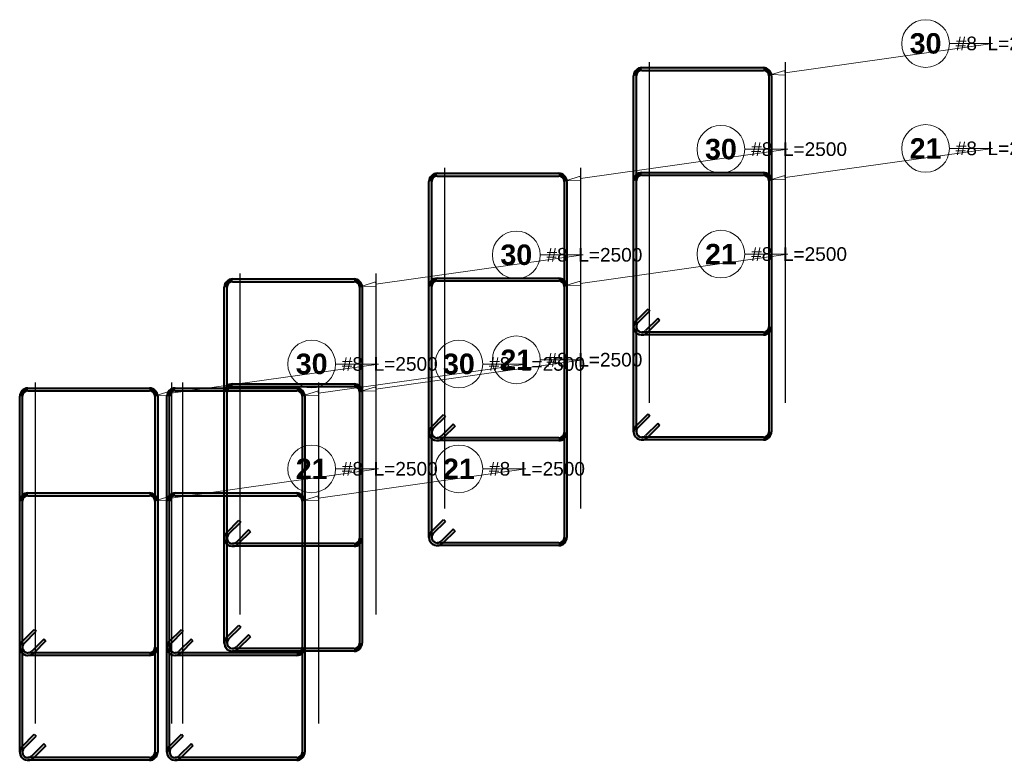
# Model space of a CAD drawing. Extents: x 40861 to 114399, y -71497 to -5875.
# Tile 44 of 45: x 108662 to 111549, y -8047 to -5875. Entities that reach past the tile are written whole.
import ezdxf

# ---------------------------------------------------------------- set-up
doc = ezdxf.new("R2010")
doc.units = 0
doc.header["$LTSCALE"] = 10
doc.header["$MEASUREMENT"] = 0
doc.layers.add('RCAD_kształt pręta', color=7, linetype='Continuous')
doc.layers.add('RCAD_opis kształtu pręta', color=7, linetype='Continuous')
doc.styles.add('style1', font='arial.ttf')
doc.styles.add('style3', font='arialbd.ttf')

msp = doc.modelspace()

# ---------------------------------------------------------------- hatches: boundary and pattern name
at = {"layer": 'RCAD_kształt pręta', "lineweight": 40, "true_color": 0x919191}
h = msp.add_hatch(color=252, dxfattribs=at)
edge = h.paths.add_edge_path(flags=0)
edge.add_line((110485.86909, -6015.2342), (110485.86909, -6023.2342))
edge.add_arc((110485.86909, -6039.2342), 16, 90, 180)
edge.add_line((110469.86909, -6039.2342), (110461.86909, -6039.2342))
edge.add_arc((110485.86909, -6039.2342), 24, 450, 540, ccw=False)
for points in [[(110485.86909, -6023.2342), (110485.86909, -6015.2342), (110842.4124, -6015.2342), (110842.4124, -6023.2342)], [(110469.86909, -6775.40975), (110461.86909, -6775.40975), (110461.86909, -6039.2342), (110469.86909, -6039.2342)], [(110858.4124, -6039.2342), (110866.4124, -6039.2342), (110866.4124, -6775.40975), (110858.4124, -6775.40975)], [(109869.86909, -7085.40975), (109861.86909, -7085.40975), (109861.86909, -6349.2342), (109869.86909, -6349.2342)], [(109885.86909, -6333.2342), (109885.86909, -6325.2342), (110242.4124, -6325.2342), (110242.4124, -6333.2342)], [(110258.4124, -6349.2342), (110266.4124, -6349.2342), (110266.4124, -7085.40975), (110258.4124, -7085.40975)], [(110469.86909, -7083.09808), (110461.86909, -7083.09808), (110461.86909, -6346.92253), (110469.86909, -6346.92253)], [(110485.86909, -6330.92253), (110485.86909, -6322.92253), (110842.4124, -6322.92253), (110842.4124, -6330.92253)], [(110858.4124, -6346.92253), (110866.4124, -6346.92253), (110866.4124, -7083.09808), (110858.4124, -7083.09808)], [(109285.86909, -6643.2342), (109285.86909, -6635.2342), (109642.4124, -6635.2342), (109642.4124, -6643.2342)], [(109885.86909, -6640.92253), (109885.86909, -6632.92253), (110242.4124, -6632.92253), (110242.4124, -6640.92253)], [(109269.86909, -7395.40975), (109261.86909, -7395.40975), (109261.86909, -6659.2342), (109269.86909, -6659.2342)], [(109658.4124, -6659.2342), (109666.4124, -6659.2342), (109666.4124, -7395.40975), (109658.4124, -7395.40975)], [(109869.86909, -7393.09808), (109861.86909, -7393.09808), (109861.86909, -6656.92253), (109869.86909, -6656.92253)], [(110258.4124, -6656.92253), (110266.4124, -6656.92253), (110266.4124, -7393.09808), (110258.4124, -7393.09808)], [(110474.55538, -6764.09604), (110468.89853, -6758.43919), (110504.25387, -6723.08385), (110509.91072, -6728.7407)], [(110532.53814, -6751.36812), (110538.19499, -6757.02497), (110502.83965, -6792.38031), (110497.1828, -6786.72346)], [(110842.4124, -6791.40975), (110842.4124, -6799.40975), (110485.86909, -6799.40975), (110485.86909, -6791.40975)], [(108685.86909, -6963.2342), (108685.86909, -6955.2342), (109042.4124, -6955.2342), (109042.4124, -6963.2342)], [(109117.57173, -6963.2342), (109117.57173, -6955.2342), (109474.11504, -6955.2342), (109474.11504, -6963.2342)], [(109285.86909, -6950.92253), (109285.86909, -6942.92253), (109642.4124, -6942.92253), (109642.4124, -6950.92253)], [(108669.86909, -7715.40975), (108661.86909, -7715.40975), (108661.86909, -6979.2342), (108669.86909, -6979.2342)], [(109058.4124, -6979.2342), (109066.4124, -6979.2342), (109066.4124, -7715.40975), (109058.4124, -7715.40975)], [(109101.57173, -7715.40975), (109093.57173, -7715.40975), (109093.57173, -6979.2342), (109101.57173, -6979.2342)], [(109269.86909, -7703.09808), (109261.86909, -7703.09808), (109261.86909, -6966.92253), (109269.86909, -6966.92253)], [(109490.11504, -6979.2342), (109498.11504, -6979.2342), (109498.11504, -7715.40975), (109490.11504, -7715.40975)], [(109658.4124, -6966.92253), (109666.4124, -6966.92253), (109666.4124, -7703.09808), (109658.4124, -7703.09808)], [(109874.55538, -7074.09604), (109868.89853, -7068.43919), (109904.25387, -7033.08385), (109909.91072, -7038.7407)], [(110474.55538, -7071.78437), (110468.89853, -7066.12752), (110504.25387, -7030.77218), (110509.91072, -7036.42903)], [(109932.53814, -7061.36812), (109938.19499, -7067.02497), (109902.83965, -7102.38031), (109897.1828, -7096.72346)], [(110532.53814, -7059.05645), (110538.19499, -7064.7133), (110502.83965, -7100.06864), (110497.1828, -7094.41179)], [(110242.4124, -7101.40975), (110242.4124, -7109.40975), (109885.86909, -7109.40975), (109885.86909, -7101.40975)], [(110842.4124, -7099.09808), (110842.4124, -7107.09808), (110485.86909, -7107.09808), (110485.86909, -7099.09808)], [(108685.86909, -7270.92253), (108685.86909, -7262.92253), (109042.4124, -7262.92253), (109042.4124, -7270.92253)], [(109117.57173, -7270.92253), (109117.57173, -7262.92253), (109474.11504, -7262.92253), (109474.11504, -7270.92253)], [(108669.86909, -8023.09808), (108661.86909, -8023.09808), (108661.86909, -7286.92253), (108669.86909, -7286.92253)], [(109058.4124, -7286.92253), (109066.4124, -7286.92253), (109066.4124, -8023.09808), (109058.4124, -8023.09808)], [(109101.57173, -8023.09808), (109093.57173, -8023.09808), (109093.57173, -7286.92253), (109101.57173, -7286.92253)], [(109490.11504, -7286.92253), (109498.11504, -7286.92253), (109498.11504, -8023.09808), (109490.11504, -8023.09808)], [(109274.55538, -7384.09604), (109268.89853, -7378.43919), (109304.25387, -7343.08385), (109309.91072, -7348.7407)], [(109874.55538, -7381.78437), (109868.89853, -7376.12752), (109904.25387, -7340.77218), (109909.91072, -7346.42903)], [(109332.53814, -7371.36812), (109338.19499, -7377.02497), (109302.83965, -7412.38031), (109297.1828, -7406.72346)], [(109932.53814, -7369.05645), (109938.19499, -7374.7133), (109902.83965, -7410.06864), (109897.1828, -7404.41179)], [(109642.4124, -7411.40975), (109642.4124, -7419.40975), (109285.86909, -7419.40975), (109285.86909, -7411.40975)], [(110242.4124, -7409.09808), (110242.4124, -7417.09808), (109885.86909, -7417.09808), (109885.86909, -7409.09808)], [(108674.55538, -7704.09604), (108668.89853, -7698.43919), (108704.25387, -7663.08385), (108709.91072, -7668.7407)], [(109106.25802, -7704.09604), (109100.60117, -7698.43919), (109135.95651, -7663.08385), (109141.61336, -7668.7407)], [(109274.55538, -7691.78437), (109268.89853, -7686.12752), (109304.25387, -7650.77218), (109309.91072, -7656.42903)], [(109332.53814, -7679.05645), (109338.19499, -7684.7133), (109302.83965, -7720.06864), (109297.1828, -7714.41179)], [(108732.53814, -7691.36812), (108738.19499, -7697.02497), (108702.83965, -7732.38031), (108697.1828, -7726.72346)], [(109164.24078, -7691.36812), (109169.89763, -7697.02497), (109134.54229, -7732.38031), (109128.88544, -7726.72346)], [(109042.4124, -7731.40975), (109042.4124, -7739.40975), (108685.86909, -7739.40975), (108685.86909, -7731.40975)], [(109474.11504, -7731.40975), (109474.11504, -7739.40975), (109117.57173, -7739.40975), (109117.57173, -7731.40975)], [(109642.4124, -7719.09808), (109642.4124, -7727.09808), (109285.86909, -7727.09808), (109285.86909, -7719.09808)], [(108674.55538, -8011.78437), (108668.89853, -8006.12752), (108704.25387, -7970.77218), (108709.91072, -7976.42903)], [(109106.25802, -8011.78437), (109100.60117, -8006.12752), (109135.95651, -7970.77218), (109141.61336, -7976.42903)], [(108732.53814, -7999.05645), (108738.19499, -8004.7133), (108702.83965, -8040.06864), (108697.1828, -8034.41179)], [(109164.24078, -7999.05645), (109169.89763, -8004.7133), (109134.54229, -8040.06864), (109128.88544, -8034.41179)], [(109042.4124, -8039.09808), (109042.4124, -8047.09808), (108685.86909, -8047.09808), (108685.86909, -8039.09808)], [(109474.11504, -8039.09808), (109474.11504, -8047.09808), (109117.57173, -8047.09808), (109117.57173, -8039.09808)]]:
    msp.add_hatch(color=252, dxfattribs=at).paths.add_polyline_path(points, flags=0)
h = msp.add_hatch(color=252, dxfattribs=at)
edge = h.paths.add_edge_path(flags=0)
edge.add_line((110866.4124, -6039.2342), (110858.4124, -6039.2342))
edge.add_arc((110842.4124, -6039.2342), 16, 0, 90)
edge.add_line((110842.4124, -6023.2342), (110842.4124, -6015.2342))
edge.add_arc((110842.4124, -6039.2342), 24, 360, 450, ccw=False)
h = msp.add_hatch(color=252, dxfattribs=at)
edge = h.paths.add_edge_path(flags=0)
edge.add_line((109885.86909, -6325.2342), (109885.86909, -6333.2342))
edge.add_arc((109885.86909, -6349.2342), 16, 90, 180)
edge.add_line((109869.86909, -6349.2342), (109861.86909, -6349.2342))
edge.add_arc((109885.86909, -6349.2342), 24, 450, 540, ccw=False)
h = msp.add_hatch(color=252, dxfattribs=at)
edge = h.paths.add_edge_path(flags=0)
edge.add_line((110266.4124, -6349.2342), (110258.4124, -6349.2342))
edge.add_arc((110242.4124, -6349.2342), 16, 0, 90)
edge.add_line((110242.4124, -6333.2342), (110242.4124, -6325.2342))
edge.add_arc((110242.4124, -6349.2342), 24, 360, 450, ccw=False)
h = msp.add_hatch(color=252, dxfattribs=at)
edge = h.paths.add_edge_path(flags=0)
edge.add_line((110485.86909, -6322.92253), (110485.86909, -6330.92253))
edge.add_arc((110485.86909, -6346.92253), 16, 90, 180)
edge.add_line((110469.86909, -6346.92253), (110461.86909, -6346.92253))
edge.add_arc((110485.86909, -6346.92253), 24, 450, 540, ccw=False)
h = msp.add_hatch(color=252, dxfattribs=at)
edge = h.paths.add_edge_path(flags=0)
edge.add_line((110866.4124, -6346.92253), (110858.4124, -6346.92253))
edge.add_arc((110842.4124, -6346.92253), 16, 0, 90)
edge.add_line((110842.4124, -6330.92253), (110842.4124, -6322.92253))
edge.add_arc((110842.4124, -6346.92253), 24, 360, 450, ccw=False)
h = msp.add_hatch(color=252, dxfattribs=at)
edge = h.paths.add_edge_path(flags=0)
edge.add_line((109285.86909, -6635.2342), (109285.86909, -6643.2342))
edge.add_arc((109285.86909, -6659.2342), 16, 90, 180)
edge.add_line((109269.86909, -6659.2342), (109261.86909, -6659.2342))
edge.add_arc((109285.86909, -6659.2342), 24, 450, 540, ccw=False)
h = msp.add_hatch(color=252, dxfattribs=at)
edge = h.paths.add_edge_path(flags=0)
edge.add_line((109666.4124, -6659.2342), (109658.4124, -6659.2342))
edge.add_arc((109642.4124, -6659.2342), 16, 0, 90)
edge.add_line((109642.4124, -6643.2342), (109642.4124, -6635.2342))
edge.add_arc((109642.4124, -6659.2342), 24, 360, 450, ccw=False)
h = msp.add_hatch(color=252, dxfattribs=at)
edge = h.paths.add_edge_path(flags=0)
edge.add_line((109885.86909, -6632.92253), (109885.86909, -6640.92253))
edge.add_arc((109885.86909, -6656.92253), 16, 90, 180)
edge.add_line((109869.86909, -6656.92253), (109861.86909, -6656.92253))
edge.add_arc((109885.86909, -6656.92253), 24, 450, 540, ccw=False)
h = msp.add_hatch(color=252, dxfattribs=at)
edge = h.paths.add_edge_path(flags=0)
edge.add_line((110266.4124, -6656.92253), (110258.4124, -6656.92253))
edge.add_arc((110242.4124, -6656.92253), 16, 0, 90)
edge.add_line((110242.4124, -6640.92253), (110242.4124, -6632.92253))
edge.add_arc((110242.4124, -6656.92253), 24, 360, 450, ccw=False)
h = msp.add_hatch(color=252, dxfattribs=at)
edge = h.paths.add_edge_path(flags=0)
edge.add_line((110468.89853, -6758.43919), (110474.55538, -6764.09604))
edge.add_arc((110485.86909, -6775.40975), 16, -225, -90)
edge.add_line((110485.86909, -6791.40975), (110485.86909, -6799.40975))
edge.add_arc((110485.86909, -6775.40975), 24, 135, 270, ccw=False)
h = msp.add_hatch(color=252, dxfattribs=at)
edge = h.paths.add_edge_path(flags=0)
edge.add_line((110461.86909, -6775.40975), (110469.86909, -6775.40975))
edge.add_arc((110485.86909, -6775.40975), 16, -180, -45)
edge.add_line((110497.1828, -6786.72346), (110502.83965, -6792.38031))
edge.add_arc((110485.86909, -6775.40975), 24, 180, 315, ccw=False)
h = msp.add_hatch(color=252, dxfattribs=at)
edge = h.paths.add_edge_path(flags=0)
edge.add_line((110842.4124, -6799.40975), (110842.4124, -6791.40975))
edge.add_arc((110842.4124, -6775.40975), 16, -90, 0)
edge.add_line((110858.4124, -6775.40975), (110866.4124, -6775.40975))
edge.add_arc((110842.4124, -6775.40975), 24, 270, 360, ccw=False)
h = msp.add_hatch(color=252, dxfattribs=at)
edge = h.paths.add_edge_path(flags=0)
edge.add_line((108685.86909, -6955.2342), (108685.86909, -6963.2342))
edge.add_arc((108685.86909, -6979.2342), 16, 90, 180)
edge.add_line((108669.86909, -6979.2342), (108661.86909, -6979.2342))
edge.add_arc((108685.86909, -6979.2342), 24, 450, 540, ccw=False)
h = msp.add_hatch(color=252, dxfattribs=at)
edge = h.paths.add_edge_path(flags=0)
edge.add_line((109066.4124, -6979.2342), (109058.4124, -6979.2342))
edge.add_arc((109042.4124, -6979.2342), 16, 0, 90)
edge.add_line((109042.4124, -6963.2342), (109042.4124, -6955.2342))
edge.add_arc((109042.4124, -6979.2342), 24, 360, 450, ccw=False)
h = msp.add_hatch(color=252, dxfattribs=at)
edge = h.paths.add_edge_path(flags=0)
edge.add_line((109117.57173, -6955.2342), (109117.57173, -6963.2342))
edge.add_arc((109117.57173, -6979.2342), 16, 90, 180)
edge.add_line((109101.57173, -6979.2342), (109093.57173, -6979.2342))
edge.add_arc((109117.57173, -6979.2342), 24, 450, 540, ccw=False)
h = msp.add_hatch(color=252, dxfattribs=at)
edge = h.paths.add_edge_path(flags=0)
edge.add_line((109285.86909, -6942.92253), (109285.86909, -6950.92253))
edge.add_arc((109285.86909, -6966.92253), 16, 90, 180)
edge.add_line((109269.86909, -6966.92253), (109261.86909, -6966.92253))
edge.add_arc((109285.86909, -6966.92253), 24, 450, 540, ccw=False)
h = msp.add_hatch(color=252, dxfattribs=at)
edge = h.paths.add_edge_path(flags=0)
edge.add_line((109498.11504, -6979.2342), (109490.11504, -6979.2342))
edge.add_arc((109474.11504, -6979.2342), 16, 0, 90)
edge.add_line((109474.11504, -6963.2342), (109474.11504, -6955.2342))
edge.add_arc((109474.11504, -6979.2342), 24, 360, 450, ccw=False)
h = msp.add_hatch(color=252, dxfattribs=at)
edge = h.paths.add_edge_path(flags=0)
edge.add_line((109666.4124, -6966.92253), (109658.4124, -6966.92253))
edge.add_arc((109642.4124, -6966.92253), 16, 0, 90)
edge.add_line((109642.4124, -6950.92253), (109642.4124, -6942.92253))
edge.add_arc((109642.4124, -6966.92253), 24, 360, 450, ccw=False)
h = msp.add_hatch(color=252, dxfattribs=at)
edge = h.paths.add_edge_path(flags=0)
edge.add_line((109868.89853, -7068.43919), (109874.55538, -7074.09604))
edge.add_arc((109885.86909, -7085.40975), 16, -225, -90)
edge.add_line((109885.86909, -7101.40975), (109885.86909, -7109.40975))
edge.add_arc((109885.86909, -7085.40975), 24, 135, 270, ccw=False)
h = msp.add_hatch(color=252, dxfattribs=at)
edge = h.paths.add_edge_path(flags=0)
edge.add_line((110468.89853, -7066.12752), (110474.55538, -7071.78437))
edge.add_arc((110485.86909, -7083.09808), 16, -225, -90)
edge.add_line((110485.86909, -7099.09808), (110485.86909, -7107.09808))
edge.add_arc((110485.86909, -7083.09808), 24, 135, 270, ccw=False)
h = msp.add_hatch(color=252, dxfattribs=at)
edge = h.paths.add_edge_path(flags=0)
edge.add_line((109861.86909, -7085.40975), (109869.86909, -7085.40975))
edge.add_arc((109885.86909, -7085.40975), 16, -180, -45)
edge.add_line((109897.1828, -7096.72346), (109902.83965, -7102.38031))
edge.add_arc((109885.86909, -7085.40975), 24, 180, 315, ccw=False)
h = msp.add_hatch(color=252, dxfattribs=at)
edge = h.paths.add_edge_path(flags=0)
edge.add_line((110242.4124, -7109.40975), (110242.4124, -7101.40975))
edge.add_arc((110242.4124, -7085.40975), 16, -90, 0)
edge.add_line((110258.4124, -7085.40975), (110266.4124, -7085.40975))
edge.add_arc((110242.4124, -7085.40975), 24, 270, 360, ccw=False)
h = msp.add_hatch(color=252, dxfattribs=at)
edge = h.paths.add_edge_path(flags=0)
edge.add_line((110461.86909, -7083.09808), (110469.86909, -7083.09808))
edge.add_arc((110485.86909, -7083.09808), 16, -180, -45)
edge.add_line((110497.1828, -7094.41179), (110502.83965, -7100.06864))
edge.add_arc((110485.86909, -7083.09808), 24, 180, 315, ccw=False)
h = msp.add_hatch(color=252, dxfattribs=at)
edge = h.paths.add_edge_path(flags=0)
edge.add_line((110842.4124, -7107.09808), (110842.4124, -7099.09808))
edge.add_arc((110842.4124, -7083.09808), 16, -90, 0)
edge.add_line((110858.4124, -7083.09808), (110866.4124, -7083.09808))
edge.add_arc((110842.4124, -7083.09808), 24, 270, 360, ccw=False)
h = msp.add_hatch(color=252, dxfattribs=at)
edge = h.paths.add_edge_path(flags=0)
edge.add_line((108685.86909, -7262.92253), (108685.86909, -7270.92253))
edge.add_arc((108685.86909, -7286.92253), 16, 90, 180)
edge.add_line((108669.86909, -7286.92253), (108661.86909, -7286.92253))
edge.add_arc((108685.86909, -7286.92253), 24, 450, 540, ccw=False)
h = msp.add_hatch(color=252, dxfattribs=at)
edge = h.paths.add_edge_path(flags=0)
edge.add_line((109066.4124, -7286.92253), (109058.4124, -7286.92253))
edge.add_arc((109042.4124, -7286.92253), 16, 0, 90)
edge.add_line((109042.4124, -7270.92253), (109042.4124, -7262.92253))
edge.add_arc((109042.4124, -7286.92253), 24, 360, 450, ccw=False)
h = msp.add_hatch(color=252, dxfattribs=at)
edge = h.paths.add_edge_path(flags=0)
edge.add_line((109117.57173, -7262.92253), (109117.57173, -7270.92253))
edge.add_arc((109117.57173, -7286.92253), 16, 90, 180)
edge.add_line((109101.57173, -7286.92253), (109093.57173, -7286.92253))
edge.add_arc((109117.57173, -7286.92253), 24, 450, 540, ccw=False)
h = msp.add_hatch(color=252, dxfattribs=at)
edge = h.paths.add_edge_path(flags=0)
edge.add_line((109498.11504, -7286.92253), (109490.11504, -7286.92253))
edge.add_arc((109474.11504, -7286.92253), 16, 0, 90)
edge.add_line((109474.11504, -7270.92253), (109474.11504, -7262.92253))
edge.add_arc((109474.11504, -7286.92253), 24, 360, 450, ccw=False)
h = msp.add_hatch(color=252, dxfattribs=at)
edge = h.paths.add_edge_path(flags=0)
edge.add_line((109268.89853, -7378.43919), (109274.55538, -7384.09604))
edge.add_arc((109285.86909, -7395.40975), 16, -225, -90)
edge.add_line((109285.86909, -7411.40975), (109285.86909, -7419.40975))
edge.add_arc((109285.86909, -7395.40975), 24, 135, 270, ccw=False)
h = msp.add_hatch(color=252, dxfattribs=at)
edge = h.paths.add_edge_path(flags=0)
edge.add_line((109868.89853, -7376.12752), (109874.55538, -7381.78437))
edge.add_arc((109885.86909, -7393.09808), 16, -225, -90)
edge.add_line((109885.86909, -7409.09808), (109885.86909, -7417.09808))
edge.add_arc((109885.86909, -7393.09808), 24, 135, 270, ccw=False)
h = msp.add_hatch(color=252, dxfattribs=at)
edge = h.paths.add_edge_path(flags=0)
edge.add_line((109261.86909, -7395.40975), (109269.86909, -7395.40975))
edge.add_arc((109285.86909, -7395.40975), 16, -180, -45)
edge.add_line((109297.1828, -7406.72346), (109302.83965, -7412.38031))
edge.add_arc((109285.86909, -7395.40975), 24, 180, 315, ccw=False)
h = msp.add_hatch(color=252, dxfattribs=at)
edge = h.paths.add_edge_path(flags=0)
edge.add_line((109642.4124, -7419.40975), (109642.4124, -7411.40975))
edge.add_arc((109642.4124, -7395.40975), 16, -90, 0)
edge.add_line((109658.4124, -7395.40975), (109666.4124, -7395.40975))
edge.add_arc((109642.4124, -7395.40975), 24, 270, 360, ccw=False)
h = msp.add_hatch(color=252, dxfattribs=at)
edge = h.paths.add_edge_path(flags=0)
edge.add_line((109861.86909, -7393.09808), (109869.86909, -7393.09808))
edge.add_arc((109885.86909, -7393.09808), 16, -180, -45)
edge.add_line((109897.1828, -7404.41179), (109902.83965, -7410.06864))
edge.add_arc((109885.86909, -7393.09808), 24, 180, 315, ccw=False)
h = msp.add_hatch(color=252, dxfattribs=at)
edge = h.paths.add_edge_path(flags=0)
edge.add_line((110242.4124, -7417.09808), (110242.4124, -7409.09808))
edge.add_arc((110242.4124, -7393.09808), 16, -90, 0)
edge.add_line((110258.4124, -7393.09808), (110266.4124, -7393.09808))
edge.add_arc((110242.4124, -7393.09808), 24, 270, 360, ccw=False)
h = msp.add_hatch(color=252, dxfattribs=at)
edge = h.paths.add_edge_path(flags=0)
edge.add_line((108668.89853, -7698.43919), (108674.55538, -7704.09604))
edge.add_arc((108685.86909, -7715.40975), 16, -225, -90)
edge.add_line((108685.86909, -7731.40975), (108685.86909, -7739.40975))
edge.add_arc((108685.86909, -7715.40975), 24, 135, 270, ccw=False)
h = msp.add_hatch(color=252, dxfattribs=at)
edge = h.paths.add_edge_path(flags=0)
edge.add_line((109100.60117, -7698.43919), (109106.25802, -7704.09604))
edge.add_arc((109117.57173, -7715.40975), 16, -225, -90)
edge.add_line((109117.57173, -7731.40975), (109117.57173, -7739.40975))
edge.add_arc((109117.57173, -7715.40975), 24, 135, 270, ccw=False)
h = msp.add_hatch(color=252, dxfattribs=at)
edge = h.paths.add_edge_path(flags=0)
edge.add_line((109268.89853, -7686.12752), (109274.55538, -7691.78437))
edge.add_arc((109285.86909, -7703.09808), 16, -225, -90)
edge.add_line((109285.86909, -7719.09808), (109285.86909, -7727.09808))
edge.add_arc((109285.86909, -7703.09808), 24, 135, 270, ccw=False)
h = msp.add_hatch(color=252, dxfattribs=at)
edge = h.paths.add_edge_path(flags=0)
edge.add_line((109261.86909, -7703.09808), (109269.86909, -7703.09808))
edge.add_arc((109285.86909, -7703.09808), 16, -180, -45)
edge.add_line((109297.1828, -7714.41179), (109302.83965, -7720.06864))
edge.add_arc((109285.86909, -7703.09808), 24, 180, 315, ccw=False)
h = msp.add_hatch(color=252, dxfattribs=at)
edge = h.paths.add_edge_path(flags=0)
edge.add_line((109642.4124, -7727.09808), (109642.4124, -7719.09808))
edge.add_arc((109642.4124, -7703.09808), 16, -90, 0)
edge.add_line((109658.4124, -7703.09808), (109666.4124, -7703.09808))
edge.add_arc((109642.4124, -7703.09808), 24, 270, 360, ccw=False)
h = msp.add_hatch(color=252, dxfattribs=at)
edge = h.paths.add_edge_path(flags=0)
edge.add_line((108661.86909, -7715.40975), (108669.86909, -7715.40975))
edge.add_arc((108685.86909, -7715.40975), 16, -180, -45)
edge.add_line((108697.1828, -7726.72346), (108702.83965, -7732.38031))
edge.add_arc((108685.86909, -7715.40975), 24, 180, 315, ccw=False)
h = msp.add_hatch(color=252, dxfattribs=at)
edge = h.paths.add_edge_path(flags=0)
edge.add_line((109042.4124, -7739.40975), (109042.4124, -7731.40975))
edge.add_arc((109042.4124, -7715.40975), 16, -90, 0)
edge.add_line((109058.4124, -7715.40975), (109066.4124, -7715.40975))
edge.add_arc((109042.4124, -7715.40975), 24, 270, 360, ccw=False)
h = msp.add_hatch(color=252, dxfattribs=at)
edge = h.paths.add_edge_path(flags=0)
edge.add_line((109093.57173, -7715.40975), (109101.57173, -7715.40975))
edge.add_arc((109117.57173, -7715.40975), 16, -180, -45)
edge.add_line((109128.88544, -7726.72346), (109134.54229, -7732.38031))
edge.add_arc((109117.57173, -7715.40975), 24, 180, 315, ccw=False)
h = msp.add_hatch(color=252, dxfattribs=at)
edge = h.paths.add_edge_path(flags=0)
edge.add_line((109474.11504, -7739.40975), (109474.11504, -7731.40975))
edge.add_arc((109474.11504, -7715.40975), 16, -90, 0)
edge.add_line((109490.11504, -7715.40975), (109498.11504, -7715.40975))
edge.add_arc((109474.11504, -7715.40975), 24, 270, 360, ccw=False)
h = msp.add_hatch(color=252, dxfattribs=at)
edge = h.paths.add_edge_path(flags=0)
edge.add_line((108668.89853, -8006.12752), (108674.55538, -8011.78437))
edge.add_arc((108685.86909, -8023.09808), 16, -225, -90)
edge.add_line((108685.86909, -8039.09808), (108685.86909, -8047.09808))
edge.add_arc((108685.86909, -8023.09808), 24, 135, 270, ccw=False)
h = msp.add_hatch(color=252, dxfattribs=at)
edge = h.paths.add_edge_path(flags=0)
edge.add_line((108661.86909, -8023.09808), (108669.86909, -8023.09808))
edge.add_arc((108685.86909, -8023.09808), 16, -180, -45)
edge.add_line((108697.1828, -8034.41179), (108702.83965, -8040.06864))
edge.add_arc((108685.86909, -8023.09808), 24, 180, 315, ccw=False)
h = msp.add_hatch(color=252, dxfattribs=at)
edge = h.paths.add_edge_path(flags=0)
edge.add_line((109042.4124, -8047.09808), (109042.4124, -8039.09808))
edge.add_arc((109042.4124, -8023.09808), 16, -90, 0)
edge.add_line((109058.4124, -8023.09808), (109066.4124, -8023.09808))
edge.add_arc((109042.4124, -8023.09808), 24, 270, 360, ccw=False)
h = msp.add_hatch(color=252, dxfattribs=at)
edge = h.paths.add_edge_path(flags=0)
edge.add_line((109100.60117, -8006.12752), (109106.25802, -8011.78437))
edge.add_arc((109117.57173, -8023.09808), 16, -225, -90)
edge.add_line((109117.57173, -8039.09808), (109117.57173, -8047.09808))
edge.add_arc((109117.57173, -8023.09808), 24, 135, 270, ccw=False)
h = msp.add_hatch(color=252, dxfattribs=at)
edge = h.paths.add_edge_path(flags=0)
edge.add_line((109093.57173, -8023.09808), (109101.57173, -8023.09808))
edge.add_arc((109117.57173, -8023.09808), 16, -180, -45)
edge.add_line((109128.88544, -8034.41179), (109134.54229, -8040.06864))
edge.add_arc((109117.57173, -8023.09808), 24, 180, 315, ccw=False)
h = msp.add_hatch(color=252, dxfattribs=at)
edge = h.paths.add_edge_path(flags=0)
edge.add_line((109474.11504, -8047.09808), (109474.11504, -8039.09808))
edge.add_arc((109474.11504, -8023.09808), 16, -90, 0)
edge.add_line((109490.11504, -8023.09808), (109498.11504, -8023.09808))
edge.add_arc((109474.11504, -8023.09808), 24, 270, 360, ccw=False)

# ---------------------------------------------------------------- linework, layer by layer
for points in [[(110507.45413, -5998.9265), (110507.45413, -6998.9265)], [(110907.45413, -6998.9265), (110907.45413, -5998.9265)], [(109907.45413, -6308.9265), (109907.45413, -7308.9265)], [(110307.45413, -7308.9265), (110307.45413, -6308.9265)], [(109307.45413, -6618.9265), (109307.45413, -7618.9265)], [(109707.45413, -7618.9265), (109707.45413, -6618.9265)], [(108707.45413, -6938.9265), (108707.45413, -7938.9265)], [(109107.45413, -7938.9265), (109107.45413, -6938.9265)], [(109139.15677, -6938.9265), (109139.15677, -7938.9265)], [(109539.15677, -7938.9265), (109539.15677, -6938.9265)]]:
    msp.add_lwpolyline(points)
at = {"layer": 'RCAD_kształt pręta', "color": 4, "lineweight": 40}
for p, q in [((110485.86909, -6015.2342), (110842.4124, -6015.2342)), ((110485.86909, -6023.2342), (110842.4124, -6023.2342)), ((110461.86909, -6775.40975), (110461.86909, -6039.2342)), ((110469.86909, -6775.40975), (110469.86909, -6039.2342)), ((110858.4124, -6039.2342), (110858.4124, -6775.40975)), ((110866.4124, -6039.2342), (110866.4124, -6775.40975)), ((109861.86909, -7085.40975), (109861.86909, -6349.2342)), ((109869.86909, -7085.40975), (109869.86909, -6349.2342)), ((109885.86909, -6325.2342), (110242.4124, -6325.2342)), ((109885.86909, -6333.2342), (110242.4124, -6333.2342)), ((110258.4124, -6349.2342), (110258.4124, -7085.40975)), ((110266.4124, -6349.2342), (110266.4124, -7085.40975)), ((110461.86909, -7083.09808), (110461.86909, -6346.92253)), ((110469.86909, -7083.09808), (110469.86909, -6346.92253)), ((110485.86909, -6322.92253), (110842.4124, -6322.92253)), ((110485.86909, -6330.92253), (110842.4124, -6330.92253)), ((110858.4124, -6346.92253), (110858.4124, -7083.09808)), ((110866.4124, -6346.92253), (110866.4124, -7083.09808)), ((109285.86909, -6635.2342), (109642.4124, -6635.2342)), ((109885.86909, -6632.92253), (110242.4124, -6632.92253)), ((109261.86909, -7395.40975), (109261.86909, -6659.2342)), ((109269.86909, -7395.40975), (109269.86909, -6659.2342)), ((109285.86909, -6643.2342), (109642.4124, -6643.2342)), ((109658.4124, -6659.2342), (109658.4124, -7395.40975)), ((109666.4124, -6659.2342), (109666.4124, -7395.40975)), ((109861.86909, -7393.09808), (109861.86909, -6656.92253)), ((109869.86909, -7393.09808), (109869.86909, -6656.92253)), ((109885.86909, -6640.92253), (110242.4124, -6640.92253)), ((110258.4124, -6656.92253), (110258.4124, -7393.09808)), ((110266.4124, -6656.92253), (110266.4124, -7393.09808)), ((110468.89853, -6758.43919), (110504.25387, -6723.08385)), ((110504.25387, -6723.08385), (110509.91072, -6728.7407)), ((110474.55538, -6764.09604), (110509.91072, -6728.7407)), ((110532.53814, -6751.36812), (110497.1828, -6786.72346)), ((110538.19499, -6757.02497), (110532.53814, -6751.36812)), ((110538.19499, -6757.02497), (110502.83965, -6792.38031)), ((110842.4124, -6791.40975), (110485.86909, -6791.40975)), ((110842.4124, -6799.40975), (110485.86909, -6799.40975)), ((108685.86909, -6955.2342), (109042.4124, -6955.2342)), ((109117.57173, -6955.2342), (109474.11504, -6955.2342)), ((109285.86909, -6942.92253), (109642.4124, -6942.92253)), ((109285.86909, -6950.92253), (109642.4124, -6950.92253)), ((108661.86909, -7715.40975), (108661.86909, -6979.2342)), ((108669.86909, -7715.40975), (108669.86909, -6979.2342)), ((108685.86909, -6963.2342), (109042.4124, -6963.2342)), ((109058.4124, -6979.2342), (109058.4124, -7715.40975)), ((109066.4124, -6979.2342), (109066.4124, -7715.40975)), ((109093.57173, -7715.40975), (109093.57173, -6979.2342)), ((109101.57173, -7715.40975), (109101.57173, -6979.2342)), ((109117.57173, -6963.2342), (109474.11504, -6963.2342)), ((109261.86909, -7703.09808), (109261.86909, -6966.92253)), ((109269.86909, -7703.09808), (109269.86909, -6966.92253)), ((109490.11504, -6979.2342), (109490.11504, -7715.40975)), ((109498.11504, -6979.2342), (109498.11504, -7715.40975)), ((109658.4124, -6966.92253), (109658.4124, -7703.09808)), ((109666.4124, -6966.92253), (109666.4124, -7703.09808)), ((109868.89853, -7068.43919), (109904.25387, -7033.08385)), ((109874.55538, -7074.09604), (109909.91072, -7038.7407)), ((109904.25387, -7033.08385), (109909.91072, -7038.7407)), ((110468.89853, -7066.12752), (110504.25387, -7030.77218)), ((110474.55538, -7071.78437), (110509.91072, -7036.42903)), ((110504.25387, -7030.77218), (110509.91072, -7036.42903)), ((109932.53814, -7061.36812), (109897.1828, -7096.72346)), ((109938.19499, -7067.02497), (109902.83965, -7102.38031)), ((109938.19499, -7067.02497), (109932.53814, -7061.36812)), ((110532.53814, -7059.05645), (110497.1828, -7094.41179)), ((110538.19499, -7064.7133), (110502.83965, -7100.06864)), ((110538.19499, -7064.7133), (110532.53814, -7059.05645)), ((110242.4124, -7101.40975), (109885.86909, -7101.40975)), ((110842.4124, -7099.09808), (110485.86909, -7099.09808)), ((110242.4124, -7109.40975), (109885.86909, -7109.40975)), ((110842.4124, -7107.09808), (110485.86909, -7107.09808)), ((108685.86909, -7262.92253), (109042.4124, -7262.92253)), ((108685.86909, -7270.92253), (109042.4124, -7270.92253)), ((109117.57173, -7262.92253), (109474.11504, -7262.92253)), ((109117.57173, -7270.92253), (109474.11504, -7270.92253)), ((108661.86909, -8023.09808), (108661.86909, -7286.92253)), ((108669.86909, -8023.09808), (108669.86909, -7286.92253)), ((109058.4124, -7286.92253), (109058.4124, -8023.09808)), ((109066.4124, -7286.92253), (109066.4124, -8023.09808)), ((109093.57173, -8023.09808), (109093.57173, -7286.92253)), ((109101.57173, -8023.09808), (109101.57173, -7286.92253)), ((109490.11504, -7286.92253), (109490.11504, -8023.09808)), ((109498.11504, -7286.92253), (109498.11504, -8023.09808)), ((109268.89853, -7378.43919), (109304.25387, -7343.08385)), ((109274.55538, -7384.09604), (109309.91072, -7348.7407)), ((109304.25387, -7343.08385), (109309.91072, -7348.7407)), ((109868.89853, -7376.12752), (109904.25387, -7340.77218)), ((109874.55538, -7381.78437), (109909.91072, -7346.42903)), ((109904.25387, -7340.77218), (109909.91072, -7346.42903)), ((109332.53814, -7371.36812), (109297.1828, -7406.72346)), ((109338.19499, -7377.02497), (109302.83965, -7412.38031)), ((109338.19499, -7377.02497), (109332.53814, -7371.36812)), ((109932.53814, -7369.05645), (109897.1828, -7404.41179)), ((109938.19499, -7374.7133), (109902.83965, -7410.06864)), ((109938.19499, -7374.7133), (109932.53814, -7369.05645)), ((109642.4124, -7411.40975), (109285.86909, -7411.40975)), ((110242.4124, -7409.09808), (109885.86909, -7409.09808)), ((110242.4124, -7417.09808), (109885.86909, -7417.09808)), ((109642.4124, -7419.40975), (109285.86909, -7419.40975)), ((108668.89853, -7698.43919), (108704.25387, -7663.08385)), ((108674.55538, -7704.09604), (108709.91072, -7668.7407)), ((108704.25387, -7663.08385), (108709.91072, -7668.7407)), ((109100.60117, -7698.43919), (109135.95651, -7663.08385)), ((109106.25802, -7704.09604), (109141.61336, -7668.7407)), ((109135.95651, -7663.08385), (109141.61336, -7668.7407)), ((109268.89853, -7686.12752), (109304.25387, -7650.77218)), ((109274.55538, -7691.78437), (109309.91072, -7656.42903)), ((109332.53814, -7679.05645), (109297.1828, -7714.41179)), ((109304.25387, -7650.77218), (109309.91072, -7656.42903)), ((109338.19499, -7684.7133), (109332.53814, -7679.05645)), ((108732.53814, -7691.36812), (108697.1828, -7726.72346)), ((108738.19499, -7697.02497), (108702.83965, -7732.38031)), ((108738.19499, -7697.02497), (108732.53814, -7691.36812)), ((109164.24078, -7691.36812), (109128.88544, -7726.72346)), ((109169.89763, -7697.02497), (109134.54229, -7732.38031)), ((109169.89763, -7697.02497), (109164.24078, -7691.36812)), ((109338.19499, -7684.7133), (109302.83965, -7720.06864)), ((109042.4124, -7731.40975), (108685.86909, -7731.40975)), ((109474.11504, -7731.40975), (109117.57173, -7731.40975)), ((109642.4124, -7719.09808), (109285.86909, -7719.09808)), ((109642.4124, -7727.09808), (109285.86909, -7727.09808)), ((109042.4124, -7739.40975), (108685.86909, -7739.40975)), ((109474.11504, -7739.40975), (109117.57173, -7739.40975)), ((108668.89853, -8006.12752), (108704.25387, -7970.77218)), ((108674.55538, -8011.78437), (108709.91072, -7976.42903)), ((108704.25387, -7970.77218), (108709.91072, -7976.42903)), ((109100.60117, -8006.12752), (109135.95651, -7970.77218)), ((109106.25802, -8011.78437), (109141.61336, -7976.42903)), ((109135.95651, -7970.77218), (109141.61336, -7976.42903)), ((108732.53814, -7999.05645), (108697.1828, -8034.41179)), ((108738.19499, -8004.7133), (108702.83965, -8040.06864)), ((108738.19499, -8004.7133), (108732.53814, -7999.05645)), ((109164.24078, -7999.05645), (109128.88544, -8034.41179)), ((109169.89763, -8004.7133), (109134.54229, -8040.06864)), ((109169.89763, -8004.7133), (109164.24078, -7999.05645)), ((109042.4124, -8039.09808), (108685.86909, -8039.09808)), ((109042.4124, -8047.09808), (108685.86909, -8047.09808)), ((109474.11504, -8039.09808), (109117.57173, -8039.09808)), ((109474.11504, -8047.09808), (109117.57173, -8047.09808))]:
    msp.add_line(p, q, dxfattribs=at)
for centre, radius, start, end in [((110485.86909, -6039.2342), 24, 90, 180), ((110485.86909, -6039.2342), 16, 90, 180), ((110842.4124, -6039.2342), 24, 0, 90), ((110842.4124, -6039.2342), 16, 0, 90), ((109885.86909, -6349.2342), 24, 90, 180), ((109885.86909, -6349.2342), 16, 90, 180), ((110242.4124, -6349.2342), 24, 0, 90), ((110242.4124, -6349.2342), 16, 0, 90), ((110485.86909, -6346.92253), 24, 90, 180), ((110485.86909, -6346.92253), 16, 90, 180), ((110842.4124, -6346.92253), 24, 0, 90), ((110842.4124, -6346.92253), 16, 0, 90), ((109285.86909, -6659.2342), 24, 90, 180), ((109642.4124, -6659.2342), 24, 0, 90), ((109885.86909, -6656.92253), 24, 90, 180), ((110242.4124, -6656.92253), 24, 0, 90), ((109285.86909, -6659.2342), 16, 90, 180), ((109642.4124, -6659.2342), 16, 0, 90), ((109885.86909, -6656.92253), 16, 90, 180), ((110242.4124, -6656.92253), 16, 0, 90), ((110485.86909, -6775.40975), 24, 135, 270), ((110485.86909, -6775.40975), 24, 180, 315), ((110485.86909, -6775.40975), 16, 135, 270), ((110485.86909, -6775.40975), 16, 180, 315), ((110842.4124, -6775.40975), 16, 270, 0), ((110842.4124, -6775.40975), 24, 270, 0), ((108685.86909, -6979.2342), 24, 90, 180), ((109042.4124, -6979.2342), 24, 0, 90), ((109117.57173, -6979.2342), 24, 90, 180), ((109285.86909, -6966.92253), 24, 90, 180), ((109285.86909, -6966.92253), 16, 90, 180), ((109474.11504, -6979.2342), 24, 0, 90), ((109642.4124, -6966.92253), 24, 0, 90), ((109642.4124, -6966.92253), 16, 0, 90), ((108685.86909, -6979.2342), 16, 90, 180), ((109042.4124, -6979.2342), 16, 0, 90), ((109117.57173, -6979.2342), 16, 90, 180), ((109474.11504, -6979.2342), 16, 0, 90), ((109885.86909, -7085.40975), 24, 135, 270), ((110485.86909, -7083.09808), 24, 135, 270), ((110485.86909, -7083.09808), 16, 135, 270), ((109885.86909, -7085.40975), 24, 180, 315), ((109885.86909, -7085.40975), 16, 135, 270), ((109885.86909, -7085.40975), 16, 180, 315), ((110242.4124, -7085.40975), 16, 270, 0), ((110242.4124, -7085.40975), 24, 270, 0), ((110485.86909, -7083.09808), 24, 180, 315), ((110485.86909, -7083.09808), 16, 180, 315), ((110842.4124, -7083.09808), 16, 270, 0), ((110842.4124, -7083.09808), 24, 270, 0), ((108685.86909, -7286.92253), 24, 90, 180), ((108685.86909, -7286.92253), 16, 90, 180), ((109042.4124, -7286.92253), 24, 0, 90), ((109042.4124, -7286.92253), 16, 0, 90), ((109117.57173, -7286.92253), 24, 90, 180), ((109117.57173, -7286.92253), 16, 90, 180), ((109474.11504, -7286.92253), 24, 0, 90), ((109474.11504, -7286.92253), 16, 0, 90), ((109285.86909, -7395.40975), 24, 135, 270), ((109285.86909, -7395.40975), 16, 135, 270), ((109885.86909, -7393.09808), 24, 135, 270), ((109885.86909, -7393.09808), 16, 135, 270), ((109285.86909, -7395.40975), 24, 180, 315), ((109285.86909, -7395.40975), 16, 180, 315), ((109642.4124, -7395.40975), 16, 270, 0), ((109642.4124, -7395.40975), 24, 270, 0), ((109885.86909, -7393.09808), 24, 180, 315), ((109885.86909, -7393.09808), 16, 180, 315), ((110242.4124, -7393.09808), 16, 270, 0), ((110242.4124, -7393.09808), 24, 270, 0), ((108685.86909, -7715.40975), 24, 135, 270), ((108685.86909, -7715.40975), 16, 135, 270), ((109117.57173, -7715.40975), 24, 135, 270), ((109117.57173, -7715.40975), 16, 135, 270), ((109285.86909, -7703.09808), 24, 135, 270), ((109285.86909, -7703.09808), 24, 180, 315), ((109285.86909, -7703.09808), 16, 135, 270), ((109285.86909, -7703.09808), 16, 180, 315), ((109642.4124, -7703.09808), 16, 270, 0), ((109642.4124, -7703.09808), 24, 270, 0), ((108685.86909, -7715.40975), 24, 180, 315), ((108685.86909, -7715.40975), 16, 180, 315), ((109042.4124, -7715.40975), 16, 270, 0), ((109042.4124, -7715.40975), 24, 270, 0), ((109117.57173, -7715.40975), 24, 180, 315), ((109117.57173, -7715.40975), 16, 180, 315), ((109474.11504, -7715.40975), 16, 270, 0), ((109474.11504, -7715.40975), 24, 270, 0), ((108685.86909, -8023.09808), 24, 135, 270), ((108685.86909, -8023.09808), 24, 180, 315), ((108685.86909, -8023.09808), 16, 135, 270), ((108685.86909, -8023.09808), 16, 180, 315), ((109042.4124, -8023.09808), 16, 270, 0), ((109042.4124, -8023.09808), 24, 270, 0), ((109117.57173, -8023.09808), 24, 135, 270), ((109117.57173, -8023.09808), 24, 180, 315), ((109117.57173, -8023.09808), 16, 135, 270), ((109117.57173, -8023.09808), 16, 180, 315), ((109474.11504, -8023.09808), 16, 270, 0), ((109474.11504, -8023.09808), 24, 270, 0)]:
    msp.add_arc(centre, radius, start, end, dxfattribs=at)
at = {"layer": 'RCAD_opis kształtu pręta', "color": 8, "lineweight": 0}
for p, q in [((111513.69546, -5944.60951), (110905.78588, -6030.30102)), ((111513.69546, -5944.60951), (111387.92912, -5944.60951)), ((110866.17745, -6035.88426), (110904.85534, -6023.69961)), ((110906.71642, -6036.90242), (110904.85534, -6023.69961)), ((110906.71642, -6036.90242), (110866.17745, -6035.88426)), ((110913.69546, -6254.60951), (110305.78588, -6340.30102)), ((110913.69546, -6254.60951), (110787.92912, -6254.60951)), ((111513.69546, -6252.29784), (110905.78588, -6337.98934)), ((111513.69546, -6252.29784), (111387.92912, -6252.29784)), ((110266.17745, -6345.88426), (110304.85534, -6333.69961)), ((110306.71642, -6346.90242), (110266.17745, -6345.88426)), ((110306.71642, -6346.90242), (110304.85534, -6333.69961)), ((110866.17745, -6343.57259), (110904.85534, -6331.38794)), ((110906.71642, -6344.59075), (110866.17745, -6343.57259)), ((110906.71642, -6344.59075), (110904.85534, -6331.38794)), ((110313.69546, -6564.60951), (109705.78588, -6650.30102)), ((110313.69546, -6564.60951), (110187.92912, -6564.60951)), ((110913.69546, -6562.29784), (110305.78588, -6647.98934)), ((110913.69546, -6562.29784), (110787.92912, -6562.29784)), ((109666.17745, -6655.88426), (109704.85534, -6643.69961)), ((109706.71642, -6656.90242), (109666.17745, -6655.88426)), ((109706.71642, -6656.90242), (109704.85534, -6643.69961)), ((110266.17745, -6653.57259), (110304.85534, -6641.38794)), ((110306.71642, -6654.59075), (110266.17745, -6653.57259)), ((110306.71642, -6654.59075), (110304.85534, -6641.38794)), ((109713.69546, -6884.60951), (109105.78588, -6970.30102)), ((110145.3981, -6884.60951), (109537.48852, -6970.30102)), ((109713.69546, -6884.60951), (109587.92912, -6884.60951)), ((110313.69546, -6872.29784), (109705.78588, -6957.98934)), ((110145.3981, -6884.60951), (110019.63176, -6884.60951)), ((110313.69546, -6872.29784), (110187.92912, -6872.29784)), ((109666.17745, -6963.57259), (109704.85534, -6951.38794)), ((109706.71642, -6964.59075), (109704.85534, -6951.38794)), ((109066.17745, -6975.88426), (109104.85534, -6963.69961)), ((109106.71642, -6976.90242), (109066.17745, -6975.88426)), ((109106.71642, -6976.90242), (109104.85534, -6963.69961)), ((109497.88009, -6975.88426), (109536.55798, -6963.69961)), ((109538.41906, -6976.90242), (109497.88009, -6975.88426)), ((109538.41906, -6976.90242), (109536.55798, -6963.69961)), ((109706.71642, -6964.59075), (109666.17745, -6963.57259)), ((109713.69546, -7192.29784), (109105.78588, -7277.98934)), ((110145.3981, -7192.29784), (109537.48852, -7277.98934)), ((109713.69546, -7192.29784), (109587.92912, -7192.29784)), ((110145.3981, -7192.29784), (110019.63176, -7192.29784)), ((109066.17745, -7283.57259), (109104.85534, -7271.38794)), ((109106.71642, -7284.59075), (109104.85534, -7271.38794)), ((109497.88009, -7283.57259), (109536.55798, -7271.38794)), ((109538.41906, -7284.59075), (109536.55798, -7271.38794)), ((109106.71642, -7284.59075), (109066.17745, -7283.57259)), ((109538.41906, -7284.59075), (109497.88009, -7283.57259))]:
    msp.add_line(p, q, dxfattribs=at)
for centre in [(111317.92912, -5944.60951), (110717.92912, -6254.60951), (111317.92912, -6252.29784), (110117.92912, -6564.60951), (110717.92912, -6562.29784), (110117.92912, -6872.29784), (109517.92912, -6884.60951), (109949.63176, -6884.60951), (109517.92912, -7192.29784), (109949.63176, -7192.29784)]:
    msp.add_circle(centre, 70, dxfattribs=at)

# ---------------------------------------------------------------- texts
at = {"layer": 'RCAD_opis kształtu pręta', "color": 1, "lineweight": 40, "attachment_point": 5}
for s, insert, char_height, style in [('30', (111317.92912, -5944.60951), 60, 'style3'), ('#8  L=2500', (111546.91957, -5944.60951), 40, 'style1'), ('30', (110717.92912, -6254.60951), 60, 'style3'), ('#8  L=2500', (110946.91957, -6254.60951), 40, 'style1'), ('21', (111317.92912, -6252.29784), 60, 'style3'), ('#8  L=2500', (111546.91957, -6252.29784), 40, 'style1'), ('21', (110717.92912, -6562.29784), 60, 'style3'), ('30', (110117.92912, -6564.60951), 60, 'style3'), ('#8  L=2500', (110346.91957, -6564.60951), 40, 'style1'), ('#8  L=2500', (110946.91957, -6562.29784), 40, 'style1'), ('21', (110117.92912, -6872.29784), 60, 'style3'), ('30', (109517.92912, -6884.60951), 60, 'style3'), ('#8  L=2500', (109746.91957, -6884.60951), 40, 'style1'), ('30', (109949.63176, -6884.60951), 60, 'style3'), ('#8  L=2500', (110178.62221, -6884.60951), 40, 'style1'), ('#8  L=2500', (110346.91957, -6872.29784), 40, 'style1'), ('21', (109517.92912, -7192.29784), 60, 'style3'), ('21', (109949.63176, -7192.29784), 60, 'style3'), ('#8  L=2500', (109746.91957, -7192.29784), 40, 'style1'), ('#8  L=2500', (110178.62221, -7192.29784), 40, 'style1')]:
    msp.add_mtext(s, dxfattribs=dict(at, insert=insert, char_height=char_height, style=style))

doc.saveas('drawing.dxf')
